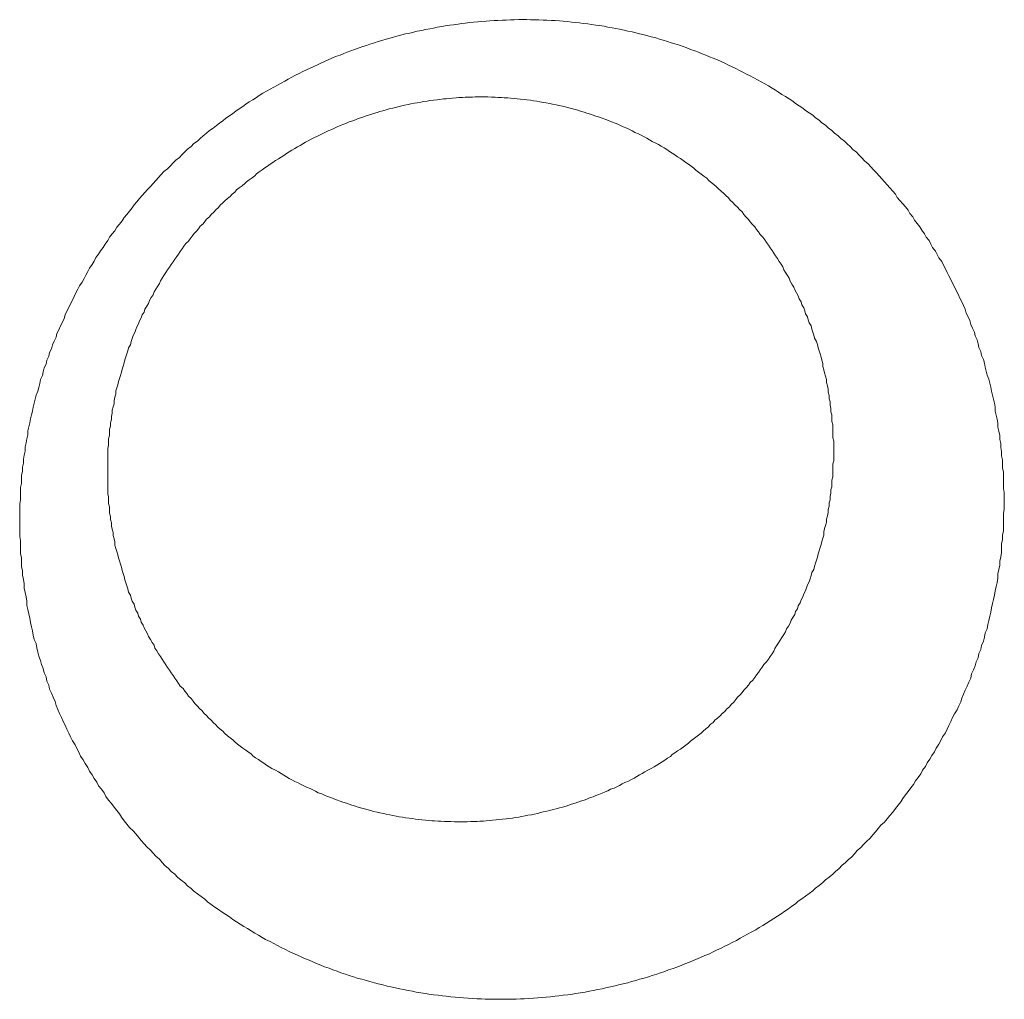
# Model space of a CAD drawing. Header units: millimetres. Extents: x -2274 to 12297, y -16157 to 26321.
# Tile 239 of 256: x -488.93 to -487.84, y -844.33 to -843.25. Entities that reach past the tile are written whole.
import ezdxf

# ---------------------------------------------------------------- set-up
doc = ezdxf.new("R2010")
doc.units = ezdxf.units.MM

msp = doc.modelspace()

# ---------------------------------------------------------------- linework, layer by layer
at = {"color": 253, "lineweight": 13}
for points in [[(-487.8445, -843.7823, 0), (-487.8445, -843.7778, 0), (-487.8445, -843.7733, 0), (-487.8455, -843.7688, 0), (-487.8455, -843.7643, 0), (-487.8455, -843.7598, 0), (-487.8455, -843.7553, 0), (-487.8455, -843.7508, 0), (-487.8465, -843.7463, 0), (-487.8465, -843.7418, 0), (-487.8465, -843.7373, 0), (-487.8475, -843.7328, 0), (-487.8475, -843.7283, 0), (-487.8485, -843.7238, 0), (-487.8485, -843.7194, 0), (-487.8495, -843.7149, 0), (-487.8495, -843.7104, 0), (-487.8505, -843.7059, 0), (-487.8515, -843.7015, 0), (-487.8515, -843.697, 0), (-487.8525, -843.6926, 0), (-487.8535, -843.6881, 0), (-487.8545, -843.6837, 0), (-487.8545, -843.6792, 0), (-487.8555, -843.6748, 0), (-487.8565, -843.6704, 0), (-487.8575, -843.666, 0), (-487.8585, -843.6616, 0), (-487.8595, -843.6572, 0), (-487.8605, -843.6528, 0), (-487.8615, -843.6484, 0), (-487.8635, -843.644, 0), (-487.8645, -843.6397, 0), (-487.8655, -843.6353, 0), (-487.8665, -843.631, 0), (-487.8675, -843.6267, 0), (-487.8695, -843.6223, 0), (-487.8705, -843.618, 0), (-487.8725, -843.6137, 0), (-487.8735, -843.6095, 0), (-487.8745, -843.6052, 0), (-487.8765, -843.6009, 0), (-487.8775, -843.5967, 0), (-487.8795, -843.5924, 0), (-487.8815, -843.5882, 0), (-487.8825, -843.584, 0), (-487.8845, -843.5798, 0), (-487.8865, -843.5757, 0), (-487.8875, -843.5715, 0), (-487.8895, -843.5674, 0), (-487.8915, -843.5632, 0), (-487.8935, -843.5591, 0), (-487.8955, -843.555, 0), (-487.8975, -843.5509, 0), (-487.8995, -843.5469, 0), (-487.9015, -843.5428, 0), (-487.9035, -843.5388, 0), (-487.9055, -843.5348, 0), (-487.9075, -843.5308, 0), (-487.9095, -843.5268, 0), (-487.9115, -843.5229, 0), (-487.9135, -843.5189, 0), (-487.9165, -843.515, 0), (-487.9185, -843.5111, 0), (-487.9205, -843.5073, 0), (-487.9235, -843.5034, 0), (-487.9255, -843.4996, 0), (-487.9275, -843.4958, 0), (-487.9305, -843.492, 0), (-487.9325, -843.4882, 0), (-487.9355, -843.4845, 0), (-487.9375, -843.4807, 0), (-487.9405, -843.477, 0), (-487.9435, -843.4733, 0), (-487.9455, -843.4697, 0), (-487.9485, -843.466, 0), (-487.9505, -843.4624, 0), (-487.9535, -843.4588, 0), (-487.9565, -843.4553, 0), (-487.9595, -843.4517, 0), (-487.9625, -843.4482, 0), (-487.9645, -843.4447, 0), (-487.9675, -843.4413, 0), (-487.9705, -843.4378, 0), (-487.9735, -843.4344, 0), (-487.9765, -843.431, 0), (-487.9795, -843.4276, 0), (-487.9825, -843.4243, 0), (-487.9855, -843.421, 0), (-487.9885, -843.4177, 0), (-487.9915, -843.4144, 0), (-487.9945, -843.4112, 0), (-487.9985, -843.408, 0), (-488.0015, -843.4048, 0), (-488.0045, -843.4016, 0), (-488.0075, -843.3985, 0), (-488.0115, -843.3954, 0), (-488.0145, -843.3923, 0), (-488.0175, -843.3893, 0), (-488.0205, -843.3863, 0), (-488.0245, -843.3833, 0), (-488.0275, -843.3803, 0), (-488.0315, -843.3774, 0), (-488.0345, -843.3745, 0), (-488.0385, -843.3716, 0), (-488.0415, -843.3688, 0), (-488.0455, -843.366, 0), (-488.0485, -843.3632, 0), (-488.0525, -843.3605, 0), (-488.0555, -843.3578, 0), (-488.0595, -843.3551, 0), (-488.0635, -843.3524, 0), (-488.0665, -843.3498, 0), (-488.0705, -843.3472, 0), (-488.0745, -843.3447, 0), (-488.0775, -843.3421, 0), (-488.0815, -843.3396, 0), (-488.0855, -843.3372, 0), (-488.0895, -843.3348, 0), (-488.0935, -843.3324, 0), (-488.0965, -843.33, 0), (-488.1005, -843.3277, 0), (-488.1045, -843.3254, 0), (-488.1085, -843.3231, 0), (-488.1125, -843.3209, 0), (-488.1165, -843.3187, 0), (-488.1205, -843.3166, 0), (-488.1245, -843.3144, 0), (-488.1285, -843.3123, 0), (-488.1325, -843.3103, 0), (-488.1365, -843.3083, 0), (-488.1405, -843.3063, 0), (-488.1445, -843.3043, 0), (-488.1485, -843.3024, 0), (-488.1525, -843.3005, 0), (-488.1565, -843.2986, 0), (-488.1605, -843.2968, 0), (-488.1655, -843.295, 0), (-488.1695, -843.2933, 0), (-488.1735, -843.2916, 0), (-488.1775, -843.2899, 0), (-488.1815, -843.2883, 0), (-488.1855, -843.2867, 0), (-488.1905, -843.2851, 0), (-488.1945, -843.2835, 0), (-488.1985, -843.282, 0), (-488.2025, -843.2806, 0), (-488.2075, -843.2792, 0), (-488.2115, -843.2778, 0), (-488.2155, -843.2764, 0), (-488.2205, -843.2751, 0), (-488.2245, -843.2738, 0), (-488.2285, -843.2726, 0), (-488.2335, -843.2713, 0), (-488.2375, -843.2702, 0), (-488.2415, -843.269, 0), (-488.2465, -843.2679, 0), (-488.2505, -843.2669, 0), (-488.2545, -843.2658, 0), (-488.2595, -843.2649, 0), (-488.2635, -843.2639, 0), (-488.2685, -843.263, 0), (-488.2725, -843.2621, 0), (-488.2765, -843.2613, 0), (-488.2815, -843.2605, 0), (-488.2855, -843.2597, 0), (-488.2905, -843.259, 0), (-488.2945, -843.2583, 0), (-488.2995, -843.2577, 0), (-488.3035, -843.257, 0), (-488.3085, -843.2565, 0), (-488.3125, -843.2559, 0), (-488.3175, -843.2554, 0), (-488.3215, -843.255, 0), (-488.3255, -843.2546, 0), (-488.3305, -843.2542, 0), (-488.3345, -843.2538, 0), (-488.3395, -843.2535, 0), (-488.3435, -843.2533, 0), (-488.3485, -843.253, 0), (-488.3525, -843.2528, 0), (-488.3575, -843.2527, 0), (-488.3615, -843.2526, 0), (-488.3665, -843.2525, 0), (-488.3705, -843.2524, 0), (-488.3755, -843.2524, 0), (-488.3795, -843.2524, 0), (-488.3845, -843.2525, 0), (-488.3885, -843.2526, 0), (-488.3935, -843.2528, 0), (-488.3975, -843.2529, 0), (-488.4025, -843.2532, 0), (-488.4065, -843.2534, 0), (-488.4115, -843.2537, 0), (-488.4155, -843.254, 0), (-488.4205, -843.2544, 0), (-488.4245, -843.2548, 0), (-488.4295, -843.2552, 0), (-488.4335, -843.2557, 0), (-488.4385, -843.2562, 0), (-488.4425, -843.2567, 0), (-488.4465, -843.2573, 0), (-488.4515, -843.258, 0), (-488.4555, -843.2586, 0), (-488.4605, -843.2593, 0), (-488.4645, -843.26, 0), (-488.4695, -843.2608, 0), (-488.4735, -843.2616, 0), (-488.4775, -843.2624, 0), (-488.4825, -843.2633, 0), (-488.4865, -843.2642, 0), (-488.4915, -843.2652, 0), (-488.4955, -843.2661, 0), (-488.4995, -843.2672, 0), (-488.5045, -843.2682, 0), (-488.5085, -843.2693, 0), (-488.5125, -843.2704, 0), (-488.5175, -843.2716, 0), (-488.5215, -843.2728, 0), (-488.5255, -843.274, 0), (-488.5305, -843.2753, 0), (-488.5345, -843.2766, 0), (-488.5385, -843.2779, 0), (-488.5435, -843.2793, 0), (-488.5475, -843.2807, 0), (-488.5515, -843.2821, 0), (-488.5555, -843.2836, 0), (-488.5605, -843.2851, 0), (-488.5645, -843.2866, 0), (-488.5685, -843.2882, 0), (-488.5725, -843.2898, 0), (-488.5765, -843.2915, 0), (-488.5815, -843.2931, 0), (-488.5855, -843.2948, 0), (-488.5895, -843.2966, 0), (-488.5935, -843.2984, 0), (-488.5975, -843.3002, 0), (-488.6015, -843.302, 0), (-488.6055, -843.3039, 0), (-488.6095, -843.3058, 0), (-488.6135, -843.3077, 0), (-488.6175, -843.3097, 0), (-488.6215, -843.3117, 0), (-488.6255, -843.3137, 0), (-488.6295, -843.3158, 0), (-488.6335, -843.3179, 0), (-488.6375, -843.32, 0), (-488.6415, -843.3222, 0), (-488.6455, -843.3244, 0), (-488.6495, -843.3266, 0), (-488.6535, -843.3289, 0), (-488.6575, -843.3312, 0), (-488.6615, -843.3335, 0), (-488.6655, -843.3358, 0), (-488.6685, -843.3382, 0), (-488.6725, -843.3406, 0), (-488.6765, -843.3431, 0), (-488.6805, -843.3455, 0), (-488.6835, -843.348, 0), (-488.6875, -843.3506, 0), (-488.6915, -843.3531, 0), (-488.6945, -843.3557, 0), (-488.6985, -843.3583, 0), (-488.7025, -843.361, 0), (-488.7055, -843.3637, 0), (-488.7095, -843.3664, 0), (-488.7125, -843.3691, 0), (-488.7165, -843.3719, 0), (-488.7205, -843.3747, 0), (-488.7235, -843.3775, 0), (-488.7275, -843.3803, 0), (-488.7305, -843.3832, 0), (-488.7335, -843.3861, 0), (-488.7375, -843.389, 0), (-488.7405, -843.392, 0), (-488.7445, -843.395, 0), (-488.7475, -843.398, 0), (-488.7505, -843.401, 0), (-488.7535, -843.4041, 0), (-488.7575, -843.4072, 0), (-488.7605, -843.4103, 0), (-488.7635, -843.4134, 0), (-488.7665, -843.4166, 0), (-488.7705, -843.4198, 0), (-488.7735, -843.423, 0), (-488.7765, -843.4262, 0), (-488.7795, -843.4295, 0), (-488.7825, -843.4328, 0), (-488.7855, -843.4361, 0), (-488.7885, -843.4394, 0), (-488.7915, -843.4428, 0), (-488.7945, -843.4462, 0), (-488.7975, -843.4496, 0), (-488.8005, -843.453, 0), (-488.8035, -843.4565, 0), (-488.8055, -843.4599, 0), (-488.8085, -843.4634, 0), (-488.8115, -843.4669, 0), (-488.8145, -843.4705, 0), (-488.8165, -843.474, 0), (-488.8195, -843.4776, 0), (-488.8225, -843.4812, 0), (-488.8245, -843.4849, 0), (-488.8275, -843.4885, 0), (-488.8305, -843.4922, 0), (-488.8325, -843.4959, 0), (-488.8355, -843.4996, 0), (-488.8375, -843.5033, 0), (-488.8405, -843.5071, 0), (-488.8425, -843.5108, 0), (-488.8455, -843.5146, 0), (-488.8475, -843.5184, 0), (-488.8495, -843.5222, 0), (-488.8525, -843.5261, 0), (-488.8545, -843.5299, 0), (-488.8565, -843.5338, 0), (-488.8585, -843.5377, 0), (-488.8605, -843.5416, 0), (-488.8635, -843.5456, 0), (-488.8655, -843.5495, 0), (-488.8675, -843.5535, 0), (-488.8695, -843.5575, 0), (-488.8715, -843.5615, 0), (-488.8735, -843.5655, 0), (-488.8755, -843.5695, 0), (-488.8775, -843.5736, 0), (-488.8795, -843.5776, 0), (-488.8805, -843.5817, 0), (-488.8825, -843.5858, 0), (-488.8845, -843.5899, 0), (-488.8865, -843.594, 0), (-488.8885, -843.5982, 0), (-488.8895, -843.6023, 0), (-488.8915, -843.6065, 0), (-488.8935, -843.6107, 0), (-488.8945, -843.6149, 0), (-488.8965, -843.6191, 0), (-488.8975, -843.6233, 0), (-488.8995, -843.6275, 0), (-488.9005, -843.6318, 0), (-488.9025, -843.636, 0), (-488.9035, -843.6403, 0), (-488.9045, -843.6446, 0), (-488.9065, -843.6489, 0), (-488.9075, -843.6532, 0), (-488.9085, -843.6575, 0), (-488.9095, -843.6618, 0), (-488.9115, -843.6661, 0), (-488.9125, -843.6705, 0), (-488.9135, -843.6748, 0), (-488.9145, -843.6792, 0), (-488.9155, -843.6836, 0), (-488.9165, -843.6879, 0), (-488.9175, -843.6923, 0), (-488.9185, -843.6967, 0), (-488.9195, -843.7011, 0), (-488.9205, -843.7055, 0), (-488.9205, -843.71, 0), (-488.9215, -843.7144, 0), (-488.9225, -843.7188, 0), (-488.9235, -843.7232, 0), (-488.9235, -843.7277, 0), (-488.9245, -843.7321, 0), (-488.9255, -843.7366, 0), (-488.9255, -843.741, 0), (-488.9265, -843.7455, 0), (-488.9265, -843.75, 0), (-488.9275, -843.7545, 0), (-488.9275, -843.7589, 0), (-488.9275, -843.7634, 0), (-488.9285, -843.7679, 0), (-488.9285, -843.7724, 0), (-488.9285, -843.7769, 0), (-488.9285, -843.7814, 0), (-488.9295, -843.7859, 0), (-488.9295, -843.7904, 0), (-488.9295, -843.7949, 0), (-488.9295, -843.7994, 0), (-488.9295, -843.8039, 0), (-488.9295, -843.8084, 0), (-488.9295, -843.8129, 0), (-488.9295, -843.8174, 0), (-488.9295, -843.8219, 0), (-488.9285, -843.8264, 0)], [(-488.8325, -843.7462, 0), (-488.8325, -843.7427, 0), (-488.8325, -843.7391, 0), (-488.8325, -843.7356, 0), (-488.8325, -843.732, 0), (-488.8325, -843.7284, 0), (-488.8325, -843.7249, 0), (-488.8315, -843.7213, 0), (-488.8315, -843.7178, 0), (-488.8315, -843.7142, 0), (-488.8305, -843.7107, 0), (-488.8305, -843.7071, 0), (-488.8305, -843.7036, 0), (-488.8295, -843.7001, 0), (-488.8295, -843.6965, 0), (-488.8285, -843.693, 0), (-488.8285, -843.6895, 0), (-488.8275, -843.686, 0), (-488.8275, -843.6825, 0), (-488.8265, -843.679, 0), (-488.8255, -843.6755, 0), (-488.8255, -843.672, 0), (-488.8245, -843.6685, 0), (-488.8235, -843.665, 0), (-488.8235, -843.6615, 0), (-488.8225, -843.6581, 0), (-488.8215, -843.6546, 0), (-488.8205, -843.6512, 0), (-488.8195, -843.6477, 0), (-488.8185, -843.6443, 0), (-488.8175, -843.6409, 0), (-488.8165, -843.6374, 0), (-488.8155, -843.634, 0), (-488.8145, -843.6306, 0), (-488.8135, -843.6273, 0), (-488.8125, -843.6239, 0), (-488.8115, -843.6205, 0), (-488.8105, -843.6171, 0), (-488.8095, -843.6138, 0), (-488.8075, -843.6105, 0), (-488.8065, -843.6071, 0), (-488.8055, -843.6038, 0), (-488.8045, -843.6005, 0), (-488.8025, -843.5972, 0), (-488.8015, -843.5939, 0), (-488.8005, -843.5907, 0), (-488.7985, -843.5874, 0), (-488.7975, -843.5842, 0), (-488.7955, -843.5809, 0), (-488.7945, -843.5777, 0), (-488.7925, -843.5745, 0), (-488.7915, -843.5713, 0), (-488.7895, -843.5681, 0), (-488.7875, -843.565, 0), (-488.7865, -843.5618, 0), (-488.7845, -843.5587, 0), (-488.7825, -843.5555, 0), (-488.7815, -843.5524, 0), (-488.7795, -843.5493, 0), (-488.7775, -843.5463, 0), (-488.7755, -843.5432, 0), (-488.7745, -843.5401, 0), (-488.7725, -843.5371, 0), (-488.7705, -843.5341, 0), (-488.7685, -843.5311, 0), (-488.7665, -843.5281, 0), (-488.7645, -843.5251, 0), (-488.7625, -843.5222, 0), (-488.7605, -843.5193, 0), (-488.7585, -843.5163, 0), (-488.7565, -843.5134, 0), (-488.7545, -843.5106, 0), (-488.7525, -843.5077, 0), (-488.7505, -843.5049, 0), (-488.7485, -843.502, 0), (-488.7465, -843.4992, 0), (-488.7435, -843.4964, 0), (-488.7415, -843.4937, 0), (-488.7395, -843.4909, 0), (-488.7375, -843.4882, 0), (-488.7345, -843.4854, 0), (-488.7325, -843.4827, 0), (-488.7305, -843.4801, 0), (-488.7275, -843.4774, 0), (-488.7255, -843.4748, 0), (-488.7235, -843.4722, 0), (-488.7205, -843.4696, 0), (-488.7185, -843.467, 0), (-488.7155, -843.4644, 0), (-488.7135, -843.4619, 0), (-488.7105, -843.4594, 0), (-488.7085, -843.4569, 0), (-488.7055, -843.4544, 0), (-488.7035, -843.452, 0), (-488.7005, -843.4495, 0), (-488.6975, -843.4471, 0), (-488.6955, -843.4447, 0), (-488.6925, -843.4424, 0), (-488.6905, -843.44, 0), (-488.6875, -843.4377, 0), (-488.6845, -843.4354, 0), (-488.6815, -843.4331, 0), (-488.6795, -843.4309, 0), (-488.6765, -843.4287, 0), (-488.6735, -843.4265, 0), (-488.6705, -843.4243, 0), (-488.6685, -843.4221, 0), (-488.6655, -843.42, 0), (-488.6625, -843.4179, 0), (-488.6595, -843.4158, 0), (-488.6565, -843.4137, 0), (-488.6535, -843.4117, 0), (-488.6505, -843.4097, 0), (-488.6475, -843.4077, 0), (-488.6445, -843.4057, 0), (-488.6415, -843.4038, 0), (-488.6385, -843.4019, 0), (-488.6355, -843.4, 0), (-488.6325, -843.3981, 0), (-488.6295, -843.3963, 0), (-488.6265, -843.3945, 0), (-488.6235, -843.3927, 0), (-488.6205, -843.3909, 0), (-488.6175, -843.3892, 0), (-488.6145, -843.3875, 0), (-488.6115, -843.3858, 0), (-488.6085, -843.3842, 0), (-488.6055, -843.3825, 0), (-488.6015, -843.3809, 0), (-488.5985, -843.3794, 0), (-488.5955, -843.3778, 0), (-488.5925, -843.3763, 0), (-488.5895, -843.3748, 0), (-488.5855, -843.3733, 0), (-488.5825, -843.3719, 0), (-488.5795, -843.3705, 0), (-488.5765, -843.3691, 0), (-488.5725, -843.3677, 0), (-488.5695, -843.3664, 0), (-488.5665, -843.3651, 0), (-488.5625, -843.3638, 0), (-488.5595, -843.3626, 0), (-488.5565, -843.3614, 0), (-488.5525, -843.3602, 0), (-488.5495, -843.359, 0), (-488.5465, -843.3579, 0), (-488.5425, -843.3568, 0), (-488.5395, -843.3557, 0), (-488.5355, -843.3547, 0), (-488.5325, -843.3537, 0), (-488.5295, -843.3527, 0), (-488.5255, -843.3517, 0), (-488.5225, -843.3508, 0), (-488.5185, -843.3499, 0), (-488.5155, -843.3491, 0), (-488.5115, -843.3482, 0), (-488.5085, -843.3474, 0), (-488.5055, -843.3466, 0), (-488.5015, -843.3459, 0), (-488.4985, -843.3452, 0), (-488.4945, -843.3445, 0), (-488.4915, -843.3439, 0), (-488.4875, -843.3433, 0), (-488.4845, -843.3427, 0), (-488.4805, -843.3421, 0), (-488.4775, -843.3416, 0), (-488.4735, -843.3411, 0), (-488.4695, -843.3406, 0), (-488.4665, -843.3402, 0), (-488.4625, -843.3398, 0), (-488.4595, -843.3395, 0), (-488.4555, -843.3391, 0), (-488.4525, -843.3388, 0), (-488.4485, -843.3386, 0), (-488.4455, -843.3383, 0), (-488.4415, -843.3381, 0), (-488.4385, -843.3379, 0), (-488.4345, -843.3378, 0), (-488.4305, -843.3377, 0), (-488.4275, -843.3376, 0), (-488.4235, -843.3376, 0), (-488.4205, -843.3376, 0), (-488.4165, -843.3376, 0), (-488.4135, -843.3376, 0), (-488.4095, -843.3377, 0), (-488.4055, -843.3378, 0), (-488.4025, -843.338, 0), (-488.3985, -843.3382, 0), (-488.3955, -843.3384, 0), (-488.3915, -843.3386, 0), (-488.3885, -843.3389, 0), (-488.3845, -843.3392, 0), (-488.3815, -843.3396, 0), (-488.3775, -843.3399, 0), (-488.3735, -843.3403, 0), (-488.3705, -843.3408, 0), (-488.3665, -843.3412, 0), (-488.3635, -843.3417, 0), (-488.3595, -843.3423, 0), (-488.3565, -843.3429, 0), (-488.3525, -843.3435, 0), (-488.3495, -843.3441, 0), (-488.3455, -843.3448, 0), (-488.3425, -843.3455, 0), (-488.3385, -843.3462, 0), (-488.3355, -843.3469, 0), (-488.3315, -843.3477, 0), (-488.3285, -843.3486, 0), (-488.3245, -843.3494, 0), (-488.3215, -843.3503, 0), (-488.3175, -843.3513, 0), (-488.3145, -843.3522, 0), (-488.3115, -843.3532, 0), (-488.3075, -843.3542, 0), (-488.3045, -843.3553, 0), (-488.3005, -843.3564, 0), (-488.2975, -843.3575, 0), (-488.2945, -843.3587, 0), (-488.2905, -843.3599, 0), (-488.2875, -843.3611, 0), (-488.2835, -843.3623, 0), (-488.2805, -843.3636, 0), (-488.2775, -843.3649, 0), (-488.2735, -843.3663, 0), (-488.2705, -843.3676, 0), (-488.2675, -843.3691, 0), (-488.2645, -843.3705, 0), (-488.2605, -843.372, 0), (-488.2575, -843.3735, 0), (-488.2545, -843.375, 0), (-488.2515, -843.3766, 0), (-488.2475, -843.3781, 0), (-488.2445, -843.3798, 0), (-488.2415, -843.3814, 0), (-488.2385, -843.3831, 0), (-488.2355, -843.3848, 0), (-488.2325, -843.3865, 0), (-488.2285, -843.3883, 0), (-488.2255, -843.3901, 0), (-488.2225, -843.3919, 0), (-488.2195, -843.3938, 0), (-488.2165, -843.3956, 0), (-488.2135, -843.3975, 0), (-488.2105, -843.3995, 0), (-488.2075, -843.4014, 0), (-488.2045, -843.4034, 0), (-488.2015, -843.4055, 0), (-488.1985, -843.4075, 0), (-488.1955, -843.4096, 0), (-488.1925, -843.4117, 0), (-488.1895, -843.4138, 0), (-488.1865, -843.416, 0), (-488.1845, -843.4181, 0), (-488.1815, -843.4203, 0), (-488.1785, -843.4226, 0), (-488.1755, -843.4248, 0), (-488.1725, -843.4271, 0), (-488.1705, -843.4294, 0), (-488.1675, -843.4317, 0), (-488.1645, -843.4341, 0), (-488.1615, -843.4365, 0), (-488.1595, -843.4389, 0), (-488.1565, -843.4413, 0), (-488.1535, -843.4438, 0), (-488.1515, -843.4463, 0), (-488.1485, -843.4488, 0), (-488.1465, -843.4513, 0), (-488.1435, -843.4539, 0), (-488.1415, -843.4564, 0), (-488.1385, -843.459, 0), (-488.1365, -843.4617, 0), (-488.1335, -843.4643, 0), (-488.1315, -843.467, 0), (-488.1295, -843.4697, 0), (-488.1265, -843.4724, 0), (-488.1245, -843.4751, 0), (-488.1225, -843.4779, 0), (-488.1195, -843.4807, 0), (-488.1175, -843.4835, 0), (-488.1155, -843.4863, 0), (-488.1135, -843.4892, 0), (-488.1105, -843.492, 0), (-488.1085, -843.4949, 0), (-488.1065, -843.4978, 0), (-488.1045, -843.5008, 0), (-488.1025, -843.5037, 0), (-488.1005, -843.5067, 0), (-488.0985, -843.5097, 0), (-488.0965, -843.5127, 0), (-488.0945, -843.5157, 0), (-488.0925, -843.5188, 0), (-488.0905, -843.5218, 0), (-488.0885, -843.5249, 0), (-488.0875, -843.528, 0), (-488.0855, -843.5311, 0), (-488.0835, -843.5343, 0), (-488.0815, -843.5374, 0), (-488.0805, -843.5406, 0), (-488.0785, -843.5438, 0), (-488.0765, -843.547, 0), (-488.0755, -843.5502, 0), (-488.0735, -843.5534, 0), (-488.0715, -843.5567, 0), (-488.0705, -843.5599, 0), (-488.0685, -843.5632, 0), (-488.0675, -843.5665, 0), (-488.0655, -843.5698, 0), (-488.0645, -843.5731, 0), (-488.0635, -843.5764, 0), (-488.0615, -843.5798, 0), (-488.0605, -843.5831, 0), (-488.0595, -843.5865, 0), (-488.0575, -843.5899, 0), (-488.0565, -843.5933, 0), (-488.0555, -843.5967, 0), (-488.0545, -843.6001, 0), (-488.0535, -843.6035, 0), (-488.0515, -843.6069, 0), (-488.0505, -843.6104, 0), (-488.0495, -843.6138, 0), (-488.0485, -843.6173, 0), (-488.0475, -843.6207, 0), (-488.0465, -843.6242, 0), (-488.0455, -843.6277, 0), (-488.0445, -843.6312, 0), (-488.0445, -843.6347, 0), (-488.0435, -843.6382, 0), (-488.0425, -843.6417, 0), (-488.0415, -843.6452, 0), (-488.0405, -843.6488, 0), (-488.0405, -843.6523, 0), (-488.0395, -843.6558, 0), (-488.0385, -843.6594, 0), (-488.0385, -843.6629, 0), (-488.0375, -843.6665, 0), (-488.0375, -843.6701, 0), (-488.0365, -843.6736, 0), (-488.0365, -843.6772, 0), (-488.0355, -843.6808, 0), (-488.0355, -843.6844, 0), (-488.0345, -843.6879, 0), (-488.0345, -843.6915, 0), (-488.0345, -843.6951, 0), (-488.0335, -843.6987, 0), (-488.0335, -843.7023, 0), (-488.0335, -843.7059, 0), (-488.0335, -843.7095, 0), (-488.0335, -843.7131, 0), (-488.0325, -843.7167, 0), (-488.0325, -843.7203, 0), (-488.0325, -843.7239, 0), (-488.0325, -843.7275, 0)], [(-488.0325, -843.7275, 0), (-488.0325, -843.7311, 0), (-488.0325, -843.7347, 0), (-488.0325, -843.7383, 0), (-488.0335, -843.7419, 0), (-488.0335, -843.7455, 0), (-488.0335, -843.7491, 0), (-488.0335, -843.7527, 0), (-488.0335, -843.7562, 0), (-488.0345, -843.7598, 0), (-488.0345, -843.7634, 0), (-488.0345, -843.767, 0), (-488.0355, -843.7706, 0), (-488.0355, -843.7742, 0), (-488.0365, -843.7777, 0), (-488.0365, -843.7813, 0), (-488.0375, -843.7849, 0), (-488.0375, -843.7884, 0), (-488.0385, -843.792, 0), (-488.0385, -843.7955, 0), (-488.0395, -843.7991, 0), (-488.0405, -843.8026, 0), (-488.0405, -843.8061, 0), (-488.0415, -843.8097, 0), (-488.0425, -843.8132, 0), (-488.0435, -843.8167, 0), (-488.0435, -843.8202, 0), (-488.0445, -843.8237, 0), (-488.0455, -843.8272, 0), (-488.0465, -843.8307, 0), (-488.0475, -843.8341, 0), (-488.0485, -843.8376, 0), (-488.0495, -843.841, 0), (-488.0505, -843.8445, 0), (-488.0515, -843.8479, 0), (-488.0525, -843.8513, 0), (-488.0535, -843.8548, 0), (-488.0545, -843.8582, 0), (-488.0565, -843.8616, 0), (-488.0575, -843.8649, 0), (-488.0585, -843.8683, 0), (-488.0595, -843.8717, 0), (-488.0615, -843.875, 0), (-488.0625, -843.8784, 0), (-488.0635, -843.8817, 0), (-488.0655, -843.885, 0), (-488.0665, -843.8883, 0), (-488.0685, -843.8916, 0), (-488.0695, -843.8949, 0), (-488.0715, -843.8981, 0), (-488.0725, -843.9014, 0), (-488.0745, -843.9046, 0), (-488.0755, -843.9078, 0), (-488.0775, -843.911, 0), (-488.0795, -843.9142, 0), (-488.0805, -843.9174, 0), (-488.0825, -843.9205, 0), (-488.0845, -843.9237, 0), (-488.0855, -843.9268, 0), (-488.0875, -843.9299, 0), (-488.0895, -843.933, 0), (-488.0915, -843.9361, 0), (-488.0935, -843.9391, 0), (-488.0955, -843.9422, 0), (-488.0975, -843.9452, 0), (-488.0985, -843.9482, 0), (-488.1005, -843.9512, 0), (-488.1025, -843.9541, 0), (-488.1045, -843.9571, 0), (-488.1065, -843.96, 0), (-488.1095, -843.9629, 0), (-488.1115, -843.9658, 0), (-488.1135, -843.9687, 0), (-488.1155, -843.9716, 0), (-488.1175, -843.9744, 0), (-488.1195, -843.9772, 0), (-488.1215, -843.98, 0), (-488.1245, -843.9828, 0), (-488.1265, -843.9855, 0), (-488.1285, -843.9883, 0), (-488.1315, -843.991, 0), (-488.1335, -843.9937, 0), (-488.1355, -843.9963, 0), (-488.1385, -843.999, 0), (-488.1405, -844.0016, 0), (-488.1425, -844.0042, 0), (-488.1455, -844.0068, 0), (-488.1475, -844.0094, 0), (-488.1505, -844.0119, 0), (-488.1525, -844.0145, 0), (-488.1555, -844.017, 0), (-488.1575, -844.0194, 0), (-488.1605, -844.0219, 0), (-488.1635, -844.0243, 0), (-488.1655, -844.0267, 0), (-488.1685, -844.0291, 0), (-488.1705, -844.0315, 0), (-488.1735, -844.0338, 0), (-488.1765, -844.0362, 0), (-488.1785, -844.0385, 0), (-488.1815, -844.0407, 0), (-488.1845, -844.043, 0), (-488.1875, -844.0452, 0), (-488.1905, -844.0474, 0), (-488.1925, -844.0496, 0), (-488.1955, -844.0518, 0), (-488.1985, -844.0539, 0), (-488.2015, -844.056, 0), (-488.2045, -844.0581, 0), (-488.2075, -844.0601, 0), (-488.2105, -844.0622, 0), (-488.2125, -844.0642, 0), (-488.2155, -844.0662, 0), (-488.2185, -844.0681, 0), (-488.2215, -844.0701, 0), (-488.2245, -844.072, 0), (-488.2275, -844.0739, 0), (-488.2305, -844.0757, 0), (-488.2335, -844.0775, 0), (-488.2375, -844.0794, 0), (-488.2405, -844.0811, 0), (-488.2435, -844.0829, 0), (-488.2465, -844.0846, 0), (-488.2495, -844.0863, 0), (-488.2525, -844.088, 0), (-488.2555, -844.0896, 0), (-488.2585, -844.0913, 0), (-488.2625, -844.0929, 0), (-488.2655, -844.0944, 0), (-488.2685, -844.096, 0), (-488.2715, -844.0975, 0), (-488.2745, -844.099, 0), (-488.2785, -844.1004, 0), (-488.2815, -844.1019, 0), (-488.2845, -844.1033, 0), (-488.2875, -844.1046, 0), (-488.2915, -844.106, 0), (-488.2945, -844.1073, 0), (-488.2975, -844.1086, 0), (-488.3015, -844.1099, 0), (-488.3045, -844.1111, 0), (-488.3075, -844.1123, 0), (-488.3115, -844.1135, 0), (-488.3145, -844.1146, 0), (-488.3175, -844.1157, 0), (-488.3215, -844.1168, 0), (-488.3245, -844.1179, 0), (-488.3275, -844.1189, 0), (-488.3315, -844.1199, 0), (-488.3345, -844.1209, 0), (-488.3385, -844.1219, 0), (-488.3415, -844.1228, 0), (-488.3455, -844.1237, 0), (-488.3485, -844.1245, 0), (-488.3525, -844.1253, 0), (-488.3555, -844.1261, 0), (-488.3585, -844.1269, 0), (-488.3625, -844.1276, 0), (-488.3655, -844.1284, 0), (-488.3695, -844.129, 0), (-488.3725, -844.1297, 0), (-488.3765, -844.1303, 0), (-488.3795, -844.1309, 0), (-488.3835, -844.1314, 0), (-488.3865, -844.132, 0), (-488.3905, -844.1325, 0), (-488.3935, -844.1329, 0), (-488.3975, -844.1334, 0), (-488.4015, -844.1338, 0), (-488.4045, -844.1341, 0), (-488.4085, -844.1345, 0), (-488.4115, -844.1348, 0), (-488.4155, -844.1351, 0), (-488.4185, -844.1353, 0), (-488.4225, -844.1355, 0), (-488.4255, -844.1357, 0), (-488.4295, -844.1358, 0), (-488.4325, -844.136, 0), (-488.4365, -844.1361, 0), (-488.4405, -844.1361, 0), (-488.4435, -844.1361, 0), (-488.4475, -844.1361, 0), (-488.4505, -844.1361, 0), (-488.4545, -844.136, 0), (-488.4575, -844.1359, 0), (-488.4615, -844.1358, 0), (-488.4655, -844.1356, 0), (-488.4685, -844.1354, 0), (-488.4725, -844.1352, 0), (-488.4755, -844.135, 0), (-488.4795, -844.1347, 0), (-488.4825, -844.1343, 0), (-488.4865, -844.134, 0), (-488.4895, -844.1336, 0), (-488.4935, -844.1332, 0), (-488.4965, -844.1327, 0), (-488.5005, -844.1322, 0), (-488.5045, -844.1317, 0), (-488.5075, -844.1312, 0), (-488.5115, -844.1306, 0), (-488.5145, -844.13, 0), (-488.5185, -844.1293, 0), (-488.5215, -844.1286, 0), (-488.5255, -844.1279, 0), (-488.5285, -844.1272, 0), (-488.5325, -844.1264, 0), (-488.5355, -844.1256, 0), (-488.5395, -844.1247, 0), (-488.5425, -844.1239, 0), (-488.5455, -844.1229, 0), (-488.5495, -844.122, 0), (-488.5525, -844.121, 0), (-488.5565, -844.12, 0), (-488.5595, -844.119, 0), (-488.5635, -844.1179, 0), (-488.5665, -844.1168, 0), (-488.5695, -844.1157, 0), (-488.5735, -844.1145, 0), (-488.5765, -844.1133, 0), (-488.5805, -844.1121, 0), (-488.5835, -844.1108, 0), (-488.5865, -844.1095, 0), (-488.5905, -844.1082, 0), (-488.5935, -844.1069, 0), (-488.5965, -844.1055, 0), (-488.6005, -844.1041, 0), (-488.6035, -844.1026, 0), (-488.6065, -844.1011, 0), (-488.6095, -844.0996, 0), (-488.6135, -844.0981, 0), (-488.6165, -844.0965, 0), (-488.6195, -844.0949, 0), (-488.6225, -844.0933, 0), (-488.6265, -844.0917, 0), (-488.6295, -844.09, 0), (-488.6325, -844.0883, 0), (-488.6355, -844.0865, 0), (-488.6385, -844.0848, 0), (-488.6415, -844.083, 0), (-488.6445, -844.0812, 0), (-488.6475, -844.0793, 0), (-488.6515, -844.0774, 0), (-488.6545, -844.0755, 0), (-488.6575, -844.0736, 0), (-488.6605, -844.0716, 0), (-488.6635, -844.0696, 0), (-488.6665, -844.0676, 0), (-488.6695, -844.0656, 0), (-488.6725, -844.0635, 0), (-488.6745, -844.0614, 0), (-488.6775, -844.0593, 0), (-488.6805, -844.0571, 0), (-488.6835, -844.0549, 0), (-488.6865, -844.0527, 0), (-488.6895, -844.0505, 0), (-488.6925, -844.0482, 0), (-488.6945, -844.0459, 0), (-488.6975, -844.0436, 0), (-488.7005, -844.0413, 0), (-488.7035, -844.0389, 0), (-488.7055, -844.0365, 0), (-488.7085, -844.0341, 0), (-488.7115, -844.0317, 0), (-488.7135, -844.0292, 0), (-488.7165, -844.0267, 0), (-488.7185, -844.0242, 0), (-488.7215, -844.0217, 0), (-488.7235, -844.0191, 0), (-488.7265, -844.0165, 0), (-488.7285, -844.0139, 0), (-488.7315, -844.0113, 0), (-488.7335, -844.0086, 0), (-488.7365, -844.006, 0), (-488.7385, -844.0033, 0), (-488.7405, -844.0005, 0), (-488.7435, -843.9978, 0), (-488.7455, -843.995, 0), (-488.7475, -843.9922, 0), (-488.7495, -843.9894, 0), (-488.7525, -843.9866, 0), (-488.7545, -843.9837, 0), (-488.7565, -843.9808, 0), (-488.7585, -843.9779, 0), (-488.7605, -843.975, 0), (-488.7625, -843.9721, 0), (-488.7645, -843.9691, 0), (-488.7665, -843.9661, 0), (-488.7685, -843.9631, 0), (-488.7705, -843.9601, 0), (-488.7725, -843.9571, 0), (-488.7745, -843.954, 0), (-488.7765, -843.951, 0), (-488.7785, -843.9479, 0), (-488.7805, -843.9448, 0), (-488.7815, -843.9417, 0), (-488.7835, -843.9385, 0), (-488.7855, -843.9354, 0), (-488.7875, -843.9322, 0), (-488.7885, -843.929, 0), (-488.7905, -843.9258, 0), (-488.7925, -843.9226, 0), (-488.7935, -843.9194, 0), (-488.7955, -843.9161, 0), (-488.7965, -843.9129, 0), (-488.7985, -843.9096, 0), (-488.7995, -843.9063, 0), (-488.8015, -843.903, 0), (-488.8025, -843.8997, 0), (-488.8035, -843.8964, 0), (-488.8055, -843.8931, 0), (-488.8065, -843.8897, 0), (-488.8075, -843.8864, 0), (-488.8095, -843.883, 0), (-488.8105, -843.8796, 0), (-488.8115, -843.8763, 0), (-488.8125, -843.8729, 0), (-488.8135, -843.8695, 0), (-488.8145, -843.866, 0), (-488.8155, -843.8626, 0), (-488.8165, -843.8592, 0), (-488.8175, -843.8557, 0), (-488.8185, -843.8523, 0), (-488.8195, -843.8488, 0), (-488.8205, -843.8453, 0), (-488.8215, -843.8419, 0), (-488.8225, -843.8384, 0), (-488.8235, -843.8349, 0), (-488.8245, -843.8314, 0), (-488.8245, -843.8279, 0), (-488.8255, -843.8244, 0), (-488.8265, -843.8209, 0), (-488.8265, -843.8173, 0), (-488.8275, -843.8138, 0), (-488.8285, -843.8103, 0), (-488.8285, -843.8068, 0), (-488.8295, -843.8032, 0), (-488.8295, -843.7997, 0), (-488.8305, -843.7961, 0), (-488.8305, -843.7926, 0), (-488.8305, -843.789, 0), (-488.8315, -843.7855, 0), (-488.8315, -843.7819, 0), (-488.8315, -843.7783, 0), (-488.8325, -843.7748, 0), (-488.8325, -843.7712, 0), (-488.8325, -843.7676, 0), (-488.8325, -843.7641, 0), (-488.8325, -843.7605, 0), (-488.8325, -843.7569, 0), (-488.8325, -843.7534, 0), (-488.8325, -843.7498, 0), (-488.8325, -843.7462, 0)], [(-488.9285, -843.8264, 0), (-488.9285, -843.8312, 0), (-488.9285, -843.8359, 0), (-488.9285, -843.8407, 0), (-488.9275, -843.8455, 0), (-488.9275, -843.8502, 0), (-488.9275, -843.855, 0), (-488.9265, -843.8598, 0), (-488.9265, -843.8645, 0), (-488.9255, -843.8693, 0), (-488.9245, -843.874, 0), (-488.9245, -843.8788, 0), (-488.9235, -843.8835, 0), (-488.9225, -843.8883, 0), (-488.9215, -843.893, 0), (-488.9215, -843.8977, 0), (-488.9205, -843.9024, 0), (-488.9195, -843.9071, 0), (-488.9185, -843.9118, 0), (-488.9175, -843.9165, 0), (-488.9165, -843.9212, 0), (-488.9155, -843.9259, 0), (-488.9145, -843.9305, 0), (-488.9135, -843.9352, 0), (-488.9115, -843.9398, 0), (-488.9105, -843.9445, 0), (-488.9095, -843.9491, 0), (-488.9085, -843.9537, 0), (-488.9065, -843.9583, 0), (-488.9055, -843.9629, 0), (-488.9035, -843.9674, 0), (-488.9025, -843.972, 0), (-488.9005, -843.9765, 0), (-488.8995, -843.9811, 0), (-488.8975, -843.9856, 0), (-488.8965, -843.9901, 0), (-488.8945, -843.9945, 0), (-488.8925, -843.999, 0), (-488.8905, -844.0035, 0), (-488.8895, -844.0079, 0), (-488.8875, -844.0123, 0), (-488.8855, -844.0167, 0), (-488.8835, -844.0211, 0), (-488.8815, -844.0255, 0), (-488.8795, -844.0298, 0), (-488.8775, -844.0341, 0), (-488.8755, -844.0384, 0), (-488.8735, -844.0427, 0), (-488.8715, -844.047, 0), (-488.8685, -844.0512, 0), (-488.8665, -844.0554, 0), (-488.8645, -844.0596, 0), (-488.8625, -844.0638, 0), (-488.8595, -844.068, 0), (-488.8575, -844.0721, 0), (-488.8545, -844.0762, 0), (-488.8525, -844.0803, 0), (-488.8495, -844.0844, 0), (-488.8475, -844.0884, 0), (-488.8445, -844.0924, 0), (-488.8425, -844.0964, 0), (-488.8395, -844.1004, 0), (-488.8365, -844.1043, 0), (-488.8345, -844.1083, 0), (-488.8315, -844.1122, 0), (-488.8285, -844.116, 0), (-488.8255, -844.1199, 0), (-488.8225, -844.1237, 0), (-488.8195, -844.1275, 0), (-488.8175, -844.1312, 0), (-488.8145, -844.135, 0), (-488.8115, -844.1387, 0), (-488.8085, -844.1424, 0), (-488.8045, -844.146, 0), (-488.8015, -844.1496, 0), (-488.7985, -844.1532, 0), (-488.7955, -844.1568, 0), (-488.7925, -844.1603, 0), (-488.7895, -844.1638, 0), (-488.7855, -844.1673, 0), (-488.7825, -844.1707, 0), (-488.7795, -844.1742, 0), (-488.7755, -844.1775, 0), (-488.7725, -844.1809, 0), (-488.7695, -844.1842, 0), (-488.7655, -844.1875, 0), (-488.7625, -844.1908, 0), (-488.7585, -844.194, 0), (-488.7555, -844.1972, 0), (-488.7515, -844.2004, 0), (-488.7475, -844.2035, 0), (-488.7445, -844.2066, 0), (-488.7405, -844.2096, 0), (-488.7375, -844.2127, 0), (-488.7335, -844.2157, 0), (-488.7295, -844.2186, 0), (-488.7255, -844.2215, 0), (-488.7225, -844.2244, 0), (-488.7185, -844.2273, 0), (-488.7145, -844.2301, 0), (-488.7105, -844.2329, 0), (-488.7065, -844.2356, 0), (-488.7025, -844.2384, 0), (-488.6985, -844.241, 0), (-488.6945, -844.2437, 0), (-488.6905, -844.2463, 0), (-488.6865, -844.2489, 0), (-488.6825, -844.2514, 0), (-488.6785, -844.2539, 0), (-488.6745, -844.2564, 0), (-488.6705, -844.2588, 0), (-488.6665, -844.2612, 0), (-488.6625, -844.2635, 0), (-488.6585, -844.2658, 0), (-488.6535, -844.2681, 0), (-488.6495, -844.2704, 0), (-488.6455, -844.2726, 0), (-488.6415, -844.2747, 0), (-488.6365, -844.2768, 0), (-488.6325, -844.2789, 0), (-488.6285, -844.281, 0), (-488.6235, -844.283, 0), (-488.6195, -844.285, 0), (-488.6155, -844.2869, 0), (-488.6105, -844.2888, 0), (-488.6065, -844.2906, 0), (-488.6025, -844.2924, 0), (-488.5975, -844.2942, 0), (-488.5935, -844.2959, 0), (-488.5885, -844.2976, 0), (-488.5845, -844.2993, 0), (-488.5795, -844.3009, 0), (-488.5755, -844.3025, 0), (-488.5705, -844.304, 0), (-488.5665, -844.3055, 0), (-488.5615, -844.3069, 0), (-488.5575, -844.3083, 0), (-488.5525, -844.3097, 0), (-488.5475, -844.311, 0), (-488.5435, -844.3123, 0), (-488.5385, -844.3136, 0), (-488.5345, -844.3148, 0), (-488.5295, -844.3159, 0), (-488.5245, -844.3171, 0), (-488.5205, -844.3181, 0), (-488.5155, -844.3192, 0), (-488.5105, -844.3202, 0), (-488.5065, -844.3211, 0), (-488.5015, -844.3221, 0), (-488.4965, -844.3229, 0), (-488.4925, -844.3238, 0), (-488.4875, -844.3246, 0), (-488.4825, -844.3253, 0), (-488.4785, -844.326, 0), (-488.4735, -844.3267, 0), (-488.4685, -844.3273, 0), (-488.4635, -844.3279, 0), (-488.4595, -844.3284, 0), (-488.4545, -844.3289, 0), (-488.4495, -844.3294, 0), (-488.4445, -844.3298, 0), (-488.4405, -844.3302, 0), (-488.4355, -844.3305, 0), (-488.4305, -844.3308, 0), (-488.4255, -844.3311, 0), (-488.4205, -844.3313, 0), (-488.4165, -844.3315, 0), (-488.4115, -844.3316, 0), (-488.4065, -844.3317, 0), (-488.4015, -844.3317, 0), (-488.3975, -844.3317, 0), (-488.3925, -844.3317, 0), (-488.3875, -844.3316, 0), (-488.3825, -844.3315, 0), (-488.3775, -844.3313, 0), (-488.3735, -844.3311, 0), (-488.3685, -844.3308, 0), (-488.3635, -844.3305, 0), (-488.3585, -844.3302, 0), (-488.3545, -844.3298, 0), (-488.3495, -844.3294, 0), (-488.3445, -844.3289, 0), (-488.3395, -844.3284, 0), (-488.3355, -844.3279, 0), (-488.3305, -844.3273, 0), (-488.3255, -844.3267, 0), (-488.3205, -844.326, 0), (-488.3165, -844.3253, 0), (-488.3115, -844.3245, 0), (-488.3065, -844.3237, 0), (-488.3015, -844.3229, 0), (-488.2975, -844.322, 0), (-488.2925, -844.3211, 0), (-488.2875, -844.3201, 0), (-488.2835, -844.3191, 0), (-488.2785, -844.3181, 0), (-488.2735, -844.317, 0), (-488.2695, -844.3159, 0), (-488.2645, -844.3148, 0), (-488.2595, -844.3136, 0), (-488.2555, -844.3123, 0), (-488.2505, -844.311, 0), (-488.2465, -844.3097, 0), (-488.2415, -844.3084, 0), (-488.2365, -844.307, 0), (-488.2325, -844.3056, 0), (-488.2275, -844.3041, 0), (-488.2235, -844.3026, 0), (-488.2185, -844.301, 0), (-488.2145, -844.2994, 0), (-488.2095, -844.2978, 0), (-488.2055, -844.2962, 0), (-488.2005, -844.2945, 0), (-488.1965, -844.2927, 0), (-488.1915, -844.291, 0), (-488.1875, -844.2891, 0), (-488.1825, -844.2873, 0), (-488.1785, -844.2854, 0), (-488.1745, -844.2835, 0), (-488.1695, -844.2815, 0), (-488.1655, -844.2795, 0), (-488.1615, -844.2775, 0), (-488.1565, -844.2754, 0), (-488.1525, -844.2733, 0), (-488.1485, -844.2712, 0), (-488.1445, -844.269, 0), (-488.1395, -844.2668, 0), (-488.1355, -844.2645, 0), (-488.1315, -844.2622, 0), (-488.1275, -844.2599, 0), (-488.1235, -844.2576, 0), (-488.1185, -844.2552, 0), (-488.1145, -844.2527, 0), (-488.1105, -844.2503, 0), (-488.1065, -844.2478, 0), (-488.1025, -844.2452, 0), (-488.0985, -844.2427, 0), (-488.0945, -844.2401, 0), (-488.0905, -844.2374, 0), (-488.0865, -844.2348, 0), (-488.0825, -844.2321, 0), (-488.0785, -844.2293, 0), (-488.0745, -844.2265, 0), (-488.0715, -844.2237, 0), (-488.0675, -844.2209, 0), (-488.0635, -844.218, 0), (-488.0595, -844.2151, 0), (-488.0555, -844.2122, 0), (-488.0525, -844.2092, 0), (-488.0485, -844.2062, 0), (-488.0445, -844.2032, 0), (-488.0415, -844.2002, 0), (-488.0375, -844.1971, 0), (-488.0335, -844.194, 0), (-488.0305, -844.1908, 0), (-488.0265, -844.1876, 0), (-488.0235, -844.1844, 0), (-488.0195, -844.1812, 0), (-488.0165, -844.1779, 0), (-488.0125, -844.1746, 0), (-488.0095, -844.1713, 0), (-488.0065, -844.1679, 0), (-488.0025, -844.1645, 0), (-487.9995, -844.1611, 0), (-487.9965, -844.1577, 0), (-487.9925, -844.1542, 0), (-487.9895, -844.1507, 0), (-487.9865, -844.1472, 0), (-487.9835, -844.1436, 0), (-487.9805, -844.14, 0), (-487.9765, -844.1364, 0), (-487.9735, -844.1328, 0), (-487.9705, -844.1291, 0), (-487.9675, -844.1254, 0), (-487.9645, -844.1217, 0), (-487.9615, -844.118, 0), (-487.9585, -844.1142, 0), (-487.9565, -844.1104, 0), (-487.9535, -844.1066, 0), (-487.9505, -844.1028, 0), (-487.9475, -844.0989, 0), (-487.9445, -844.095, 0), (-487.9425, -844.0911, 0), (-487.9395, -844.0872, 0), (-487.9365, -844.0832, 0), (-487.9345, -844.0793, 0), (-487.9315, -844.0753, 0), (-487.9295, -844.0712, 0), (-487.9265, -844.0672, 0), (-487.9245, -844.0631, 0), (-487.9215, -844.059, 0), (-487.9195, -844.0549, 0), (-487.9165, -844.0508, 0), (-487.9145, -844.0466, 0), (-487.9125, -844.0425, 0), (-487.9095, -844.0383, 0), (-487.9075, -844.0341, 0), (-487.9055, -844.0299, 0), (-487.9035, -844.0256, 0), (-487.9015, -844.0213, 0), (-487.8995, -844.0171, 0), (-487.8965, -844.0128, 0), (-487.8945, -844.0084, 0), (-487.8925, -844.0041, 0), (-487.8915, -843.9998, 0), (-487.8895, -843.9954, 0), (-487.8875, -843.991, 0), (-487.8855, -843.9866, 0), (-487.8835, -843.9822, 0), (-487.8815, -843.9778, 0), (-487.8805, -843.9733, 0), (-487.8785, -843.9689, 0), (-487.8765, -843.9644, 0), (-487.8755, -843.9599, 0), (-487.8735, -843.9554, 0), (-487.8725, -843.9509, 0), (-487.8705, -843.9464, 0), (-487.8695, -843.9418, 0), (-487.8675, -843.9373, 0), (-487.8665, -843.9327, 0), (-487.8655, -843.9281, 0), (-487.8635, -843.9235, 0), (-487.8625, -843.9189, 0), (-487.8615, -843.9143, 0), (-487.8605, -843.9097, 0), (-487.8595, -843.9051, 0), (-487.8585, -843.9004, 0), (-487.8575, -843.8958, 0), (-487.8565, -843.8911, 0), (-487.8555, -843.8865, 0), (-487.8545, -843.8818, 0), (-487.8535, -843.8771, 0), (-487.8525, -843.8724, 0), (-487.8515, -843.8677, 0), (-487.8515, -843.863, 0), (-487.8505, -843.8583, 0), (-487.8495, -843.8536, 0), (-487.8495, -843.8489, 0), (-487.8485, -843.8441, 0), (-487.8475, -843.8394, 0), (-487.8475, -843.8347, 0), (-487.8475, -843.8299, 0), (-487.8465, -843.8252, 0), (-487.8465, -843.8204, 0), (-487.8455, -843.8157, 0), (-487.8455, -843.8109, 0), (-487.8455, -843.8061, 0), (-487.8455, -843.8014, 0), (-487.8455, -843.7966, 0), (-487.8445, -843.7918, 0), (-487.8445, -843.787, 0), (-487.8445, -843.7823, 0)]]:
    msp.add_polyline3d(points, dxfattribs=at)

doc.saveas('drawing.dxf')
